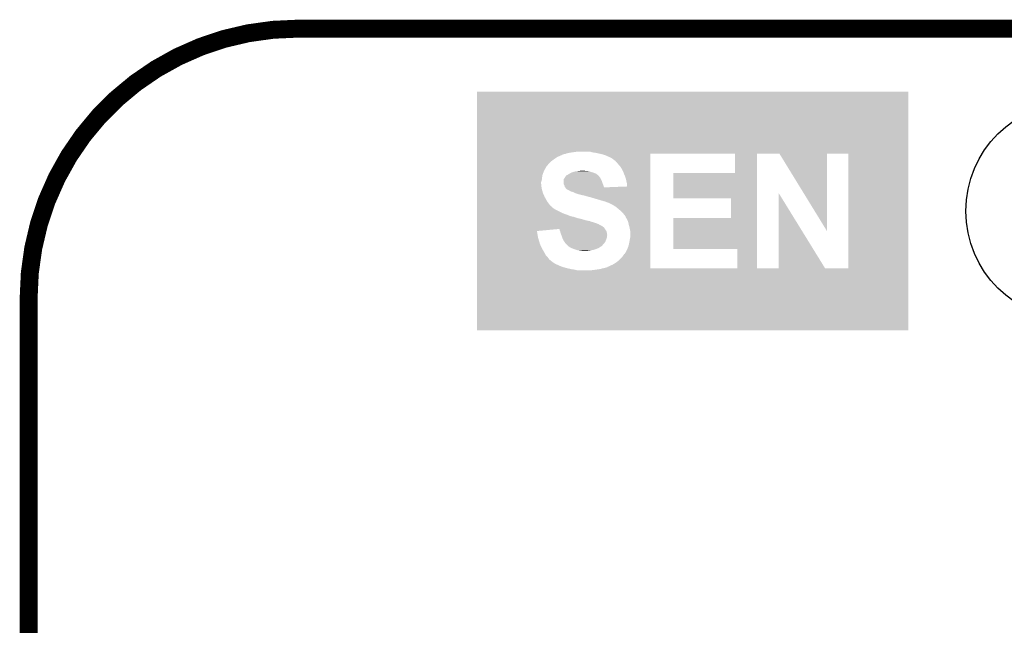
# Model space of a CAD drawing. Extents: x -0.05 to 0.95, y -0.15 to 1.54.
# Tile 31 of 44: x -0.05 to 0.28, y 1.34 to 1.54. Entities that reach past the tile are written whole.
import ezdxf

# ---------------------------------------------------------------- set-up
doc = ezdxf.new("R2010")
doc.units = 0
doc.layers.get('0').update_dxf_attribs({"linetype": 'CONTINUOUS'})
for name, color, linetype in [('HOD_CAP_2_CLICK_V101_GKO', 5, 'CONTINUOUS'), ('HOD_CAP_2_CLICK_V101_GTO', 14, 'CONTINUOUS'), ('HOD_CAP_2_CLICK_V101_GTS', 12, 'CONTINUOUS')]:
    doc.layers.add(name, color=color, linetype=linetype)

# ---------------------------------------------------------------- blocks, each defined once
blk = doc.blocks.new('ROUND_15')
blk.add_circle((0, 0), 0.0365)

msp = doc.modelspace()

# ---------------------------------------------------------------- linework, layer by layer
at = {"layer": 'HOD_CAP_2_CLICK_V101_GKO', "const_width": 0.006}
msp.add_lwpolyline([(0.04, 1.54, 0.414214), (-0.05, 1.45)], format="xyb", dxfattribs=at)
for points in [[(0.04, 1.54), (0.86, 1.54)], [(-0.05, -0.15), (-0.05, 1.45)]]:
    msp.add_lwpolyline(points, dxfattribs=at)
at = {"layer": 'HOD_CAP_2_CLICK_V101_GTO'}
for points in [[(0.1, 1.4989), (0.1, 1.5189), (0.2442, 1.4989), (0.2442, 1.5189)], [(0.1, 1.5189), (0.1, 1.5189), (0.2442, 1.5189), (0.1, 1.5189)], [(0.1, 1.4987), (0.1, 1.4989), (0.1324, 1.4987), (0.1338, 1.4989)], [(0.1, 1.4985), (0.1, 1.4987), (0.1311, 1.4985), (0.1324, 1.4987)], [(0.1, 1.4983), (0.1, 1.4985), (0.13, 1.4983), (0.1311, 1.4985)], [(0.1372, 1.4988), (0.1366, 1.4989), (0.2442, 1.4988), (0.2442, 1.4989)], [(0.1386, 1.4986), (0.1379, 1.4988), (0.2442, 1.4986), (0.2442, 1.4988)], [(0.1395, 1.4985), (0.1386, 1.4986), (0.2442, 1.4985), (0.2442, 1.4986)], [(0.14085, 1.4982), (0.1395, 1.4985), (0.2442, 1.4982), (0.2442, 1.4985)], [(0.1, 1.4981), (0.1, 1.4983), (0.1295, 1.4981), (0.13, 1.4983)], [(0.1, 1.498), (0.1, 1.4981), (0.129, 1.498), (0.1295, 1.4981)], [(0.1, 1.4978), (0.1, 1.498), (0.1284, 1.4978), (0.129, 1.498)], [(0.1, 1.4976), (0.1, 1.4978), (0.1282, 1.4976), (0.1284, 1.4978)], [(0.1, 1.4975), (0.1, 1.4976), (0.1279, 1.4975), (0.128, 1.4976)], [(0.1, 1.4976), (0.1, 1.4976), (0.128, 1.4976), (0.1282, 1.4976)], [(0.1, 1.497), (0.1, 1.4975), (0.1267, 1.497), (0.1278, 1.4975)], [(0.1, 1.4975), (0.1, 1.4975), (0.1278, 1.4975), (0.1279, 1.4975)], [(0.1, 1.4964), (0.1, 1.497), (0.1258, 1.4964), (0.1267, 1.497)], [(0.1, 1.4957), (0.1, 1.4964), (0.1249, 1.4957), (0.1258, 1.4964)], [(0.1, 1.4945), (0.1, 1.4957), (0.1237, 1.4945), (0.1249, 1.4957)], [(0.1413, 1.4981), (0.14085, 1.4982), (0.1579, 1.4981), (0.1579, 1.4982)], [(0.1421, 1.4979), (0.1413, 1.4981), (0.1579, 1.4979), (0.1579, 1.4981)], [(0.143, 1.4976), (0.1421, 1.4979), (0.1579, 1.4976), (0.1579, 1.4979)], [(0.1448, 1.4968), (0.143, 1.4976), (0.1579, 1.4968), (0.1579, 1.4976)], [(0.1455, 1.4963), (0.1448, 1.4968), (0.1579, 1.4963), (0.1579, 1.4968)], [(0.1463, 1.4957), (0.1455, 1.4963), (0.1579, 1.4957), (0.1579, 1.4963)], [(0.1464, 1.4955), (0.1463, 1.4957), (0.1579, 1.4955), (0.1579, 1.4957)], [(0.1466, 1.4954), (0.1464, 1.4955), (0.1579, 1.4954), (0.1579, 1.4955)], [(0.1468, 1.4951), (0.1466, 1.4954), (0.1579, 1.4951), (0.1579, 1.4954)], [(0.1863, 1.4917), (0.1863, 1.4982), (0.1936, 1.4917), (0.1936, 1.4982)], [(0.217, 1.4723), (0.2011, 1.4982), (0.217, 1.4723), (0.217, 1.4982)], [(0.2242, 1.4598), (0.2242, 1.4982), (0.2442, 1.4598), (0.2442, 1.4982)], [(0.1, 1.4941), (0.1, 1.4945), (0.1234, 1.4941), (0.1237, 1.4945)], [(0.1, 1.4938), (0.1, 1.4941), (0.1231, 1.4938), (0.1234, 1.4941)], [(0.1, 1.4937), (0.1, 1.4938), (0.1231, 1.4937), (0.1231, 1.4938)], [(0.1, 1.4927), (0.1, 1.4937), (0.1225, 1.4927), (0.1231, 1.4937)], [(0.1, 1.4917), (0.1, 1.4927), (0.1221, 1.4917), (0.1225, 1.4927)], [(0.1315, 1.4918), (0.1317, 1.4919), (0.139, 1.4918), (0.13865, 1.4919)], [(0.1317, 1.4919), (0.132, 1.492), (0.13865, 1.4919), (0.1383, 1.492)], [(0.132, 1.492), (0.1326, 1.4922), (0.1383, 1.492), (0.13777, 1.4922)], [(0.1326, 1.4922), (0.1334, 1.4923), (0.13777, 1.4922), (0.1375, 1.4923)], [(0.1334, 1.4923), (0.1342, 1.4924), (0.1375, 1.4923), (0.1365, 1.4924)], [(0.1342, 1.4924), (0.1348, 1.4925), (0.1365, 1.4924), (0.1353, 1.4925)], [(0.1471, 1.4948), (0.1468, 1.4951), (0.1579, 1.4948), (0.1579, 1.4951)], [(0.1474, 1.4944), (0.1471, 1.4948), (0.1579, 1.4944), (0.1579, 1.4948)], [(0.1478, 1.494), (0.1474, 1.4944), (0.1579, 1.494), (0.1579, 1.4944)], [(0.1481, 1.4935), (0.1478, 1.494), (0.1579, 1.4935), (0.1579, 1.494)], [(0.1485, 1.4929), (0.1481, 1.4935), (0.1579, 1.4929), (0.1579, 1.4935)], [(0.1488, 1.4923), (0.1485, 1.4929), (0.1579, 1.4923), (0.1579, 1.4929)], [(0.1491, 1.4915), (0.1488, 1.4923), (0.1579, 1.4915), (0.1579, 1.4923)], [(0.1, 1.4908), (0.1, 1.4917), (0.1218, 1.4908), (0.1221, 1.4917)], [(0.1, 1.4899), (0.1, 1.4908), (0.1217, 1.4899), (0.1218, 1.4908)], [(0.1, 1.4892), (0.1, 1.4899), (0.1216, 1.4892), (0.1217, 1.4899)], [(0.1, 1.4887), (0.1, 1.4892), (0.1214, 1.4887), (0.1216, 1.4892)], [(0.1, 1.4882), (0.1, 1.4887), (0.1214, 1.4882), (0.1214, 1.4887)], [(0.1289, 1.4892), (0.12892, 1.4893), (0.14164, 1.4892), (0.1416, 1.4893)], [(0.1289, 1.4885), (0.1289, 1.4892), (0.1419, 1.4885), (0.14164, 1.4892)], [(0.12892, 1.4893), (0.129, 1.4897), (0.1416, 1.4893), (0.1414, 1.4897)], [(0.129, 1.4897), (0.12915, 1.4899), (0.1414, 1.4897), (0.1413, 1.4899)], [(0.12915, 1.4899), (0.1293, 1.4901), (0.1413, 1.4899), (0.14116, 1.4901)], [(0.1293, 1.4901), (0.12963, 1.4906), (0.14116, 1.4901), (0.1408, 1.4906)], [(0.12963, 1.4906), (0.1297, 1.4907), (0.1408, 1.4906), (0.1407, 1.4907)], [(0.1297, 1.4907), (0.13, 1.491), (0.1407, 1.4907), (0.1404, 1.491)], [(0.1301, 1.491), (0.13042, 1.4912), (0.1404, 1.491), (0.1402, 1.4912)], [(0.13042, 1.4912), (0.13074, 1.4914), (0.1401, 1.4912), (0.1399, 1.4914)], [(0.13042, 1.4912), (0.13042, 1.4912), (0.1402, 1.4912), (0.1401, 1.4912)], [(0.13074, 1.4914), (0.1309, 1.4915), (0.1399, 1.4914), (0.1397, 1.4915)], [(0.1309, 1.4915), (0.1311, 1.4916), (0.1397, 1.4915), (0.1395, 1.4916)], [(0.1311, 1.4916), (0.1315, 1.4918), (0.1395, 1.4916), (0.139, 1.4918)], [(0.1494, 1.4908), (0.1491, 1.4915), (0.1579, 1.4908), (0.1579, 1.4915)], [(0.1497, 1.49), (0.1494, 1.4908), (0.1579, 1.49), (0.1579, 1.4908)], [(0.1501, 1.4882), (0.1497, 1.49), (0.1579, 1.4882), (0.1579, 1.49)], [(0.1656, 1.4832), (0.1656, 1.4917), (0.1936, 1.4832), (0.1936, 1.4917)], [(0.1, 1.4873), (0.1, 1.4882), (0.1215, 1.4873), (0.1214, 1.4882)], [(0.1, 1.4865), (0.1, 1.4873), (0.1216, 1.4865), (0.1215, 1.4873)], [(0.1, 1.4858), (0.1, 1.4865), (0.1218, 1.4858), (0.1216, 1.4865)], [(0.1, 1.485), (0.1, 1.4858), (0.122, 1.485), (0.1218, 1.4858)], [(0.1289, 1.4882), (0.1289, 1.4885), (0.142, 1.4882), (0.1419, 1.4885)], [(0.129, 1.4879), (0.1289, 1.4882), (0.1421, 1.4879), (0.142, 1.4882)], [(0.1292, 1.4875), (0.129, 1.4879), (0.14226, 1.4875), (0.1421, 1.4879)], [(0.12923, 1.4874), (0.1292, 1.4875), (0.1423, 1.4874), (0.14226, 1.4875)], [(0.1293, 1.4871), (0.12923, 1.4874), (0.14238, 1.4871), (0.1423, 1.4874)], [(0.12937, 1.487), (0.1293, 1.4871), (0.1424, 1.487), (0.14238, 1.4871)], [(0.12945, 1.4869), (0.12937, 1.487), (0.1424, 1.4869), (0.1424, 1.487)], [(0.1296, 1.4867), (0.12945, 1.4869), (0.1579, 1.4867), (0.1579, 1.4869)], [(0.13, 1.4863), (0.1296, 1.4867), (0.1579, 1.4863), (0.1579, 1.4867)], [(0.1303, 1.4861), (0.13, 1.4863), (0.1579, 1.4861), (0.1579, 1.4863)], [(0.1305, 1.486), (0.1303, 1.4861), (0.1579, 1.486), (0.1579, 1.4861)], [(0.1308, 1.4859), (0.1305, 1.486), (0.1579, 1.4859), (0.1579, 1.486)], [(0.131, 1.4857), (0.1308, 1.4859), (0.1579, 1.4857), (0.1579, 1.4859)], [(0.1314, 1.4855), (0.131, 1.4857), (0.1579, 1.4855), (0.1579, 1.4857)], [(0.1319, 1.4854), (0.1314, 1.4855), (0.1579, 1.4854), (0.1579, 1.4855)], [(0.1324, 1.4852), (0.1319, 1.4854), (0.1579, 1.4852), (0.1579, 1.4854)], [(0.1424, 1.4869), (0.1501, 1.4872), (0.1579, 1.4869), (0.1579, 1.4872)], [(0.1501, 1.4872), (0.1501, 1.4882), (0.1579, 1.4872), (0.1579, 1.4882)], [(0.1, 1.4837), (0.1, 1.485), (0.1226, 1.4837), (0.122, 1.485)], [(0.1, 1.4826), (0.1, 1.4837), (0.1232, 1.4826), (0.1226, 1.4837)], [(0.1, 1.4821), (0.1, 1.4826), (0.1235, 1.4821), (0.1232, 1.4826)], [(0.1, 1.4809), (0.1, 1.4821), (0.1244, 1.4809), (0.1235, 1.4821)], [(0.133, 1.4849), (0.1324, 1.4852), (0.1579, 1.4849), (0.1579, 1.4852)], [(0.1336, 1.4847), (0.133, 1.4849), (0.1579, 1.4847), (0.1579, 1.4849)], [(0.1352, 1.4843), (0.1336, 1.4847), (0.1579, 1.4843), (0.1579, 1.4847)], [(0.1361, 1.4841), (0.1352, 1.4843), (0.1579, 1.4841), (0.1579, 1.4843)], [(0.1371, 1.4838), (0.1361, 1.4841), (0.1579, 1.4838), (0.1579, 1.4841)], [(0.1374, 1.4837), (0.1371, 1.4838), (0.1579, 1.4837), (0.1579, 1.4838)], [(0.138, 1.4836), (0.1376, 1.4837), (0.1579, 1.4836), (0.1579, 1.4837)], [(0.1385, 1.4834), (0.138, 1.4836), (0.1579, 1.4834), (0.1579, 1.4836)], [(0.139, 1.4833), (0.1385, 1.4834), (0.1579, 1.4833), (0.1579, 1.4834)], [(0.1396, 1.4831), (0.139, 1.4833), (0.1579, 1.4831), (0.1579, 1.4833)], [(0.1403, 1.4829), (0.1396, 1.4831), (0.1579, 1.4829), (0.1579, 1.4831)], [(0.1416, 1.4825), (0.1403, 1.4829), (0.1579, 1.4825), (0.1579, 1.4829)], [(0.143, 1.4821), (0.1416, 1.4825), (0.1579, 1.4821), (0.1579, 1.4825)], [(0.1443, 1.4816), (0.143, 1.4821), (0.1579, 1.4816), (0.1579, 1.4821)], [(0.1849, 1.4767), (0.1849, 1.4832), (0.1936, 1.4767), (0.1936, 1.4832)], [(0.2008, 1.4598), (0.2008, 1.4851), (0.2164, 1.4598), (0.2008, 1.4851)], [(0.1, 1.4807), (0.1, 1.4809), (0.1246, 1.4807), (0.1244, 1.4809)], [(0.1, 1.4806), (0.1, 1.4807), (0.1248, 1.4806), (0.1246, 1.4807)], [(0.1, 1.4804), (0.1, 1.4806), (0.1249, 1.4804), (0.1248, 1.4806)], [(0.1, 1.48), (0.1, 1.4804), (0.1254, 1.48), (0.1249, 1.4804)], [(0.1, 1.4796), (0.1, 1.48), (0.126, 1.4796), (0.1254, 1.48)], [(0.1, 1.4792), (0.1, 1.4796), (0.1267, 1.4792), (0.126, 1.4796)], [(0.1, 1.4789), (0.1, 1.4792), (0.1274, 1.4789), (0.1267, 1.4792)], [(0.1, 1.4782), (0.1, 1.4789), (0.1288, 1.4782), (0.1274, 1.4789)], [(0.1449, 1.4813), (0.1443, 1.4816), (0.1579, 1.4813), (0.1579, 1.4816)], [(0.1454, 1.481), (0.1449, 1.4813), (0.1579, 1.481), (0.1579, 1.4813)], [(0.1455, 1.4809), (0.1455, 1.481), (0.1579, 1.4809), (0.1579, 1.481)], [(0.1459, 1.4807), (0.1455, 1.4809), (0.1579, 1.4807), (0.1579, 1.4809)], [(0.1464, 1.4804), (0.1459, 1.4807), (0.1579, 1.4804), (0.1579, 1.4807)], [(0.1476, 1.4794), (0.1464, 1.4804), (0.1579, 1.4794), (0.1579, 1.4804)], [(0.1484, 1.4787), (0.1476, 1.4794), (0.1579, 1.4787), (0.1579, 1.4794)], [(0.1491, 1.4779), (0.1484, 1.4787), (0.1579, 1.4779), (0.1579, 1.4787)], [(0.1, 1.4777), (0.1, 1.4782), (0.1302, 1.4777), (0.1288, 1.4782)], [(0.1, 1.4774), (0.1, 1.4777), (0.1309, 1.4774), (0.1302, 1.4777)], [(0.1, 1.4772), (0.1, 1.4774), (0.1315, 1.4772), (0.1309, 1.4774)], [(0.1, 1.4771), (0.1, 1.4772), (0.1322, 1.4771), (0.1315, 1.4772)], [(0.1, 1.4769), (0.1, 1.4771), (0.1327, 1.4769), (0.1322, 1.4771)], [(0.1, 1.4768), (0.1, 1.4769), (0.133, 1.4768), (0.1327, 1.4769)], [(0.1, 1.4767), (0.1, 1.4768), (0.1334, 1.4767), (0.133, 1.4768)], [(0.1, 1.4766), (0.1, 1.4767), (0.1336, 1.4766), (0.1334, 1.4767)], [(0.1, 1.4762), (0.1, 1.4766), (0.1353, 1.4762), (0.1337, 1.4766)], [(0.1, 1.4766), (0.1, 1.4766), (0.1337, 1.4766), (0.1336, 1.4766)], [(0.1, 1.4758), (0.1, 1.4762), (0.1367, 1.4758), (0.1353, 1.4762)], [(0.1, 1.4757), (0.1, 1.4758), (0.1373, 1.4757), (0.1367, 1.4758)], [(0.1, 1.4756), (0.1, 1.4757), (0.1378, 1.4756), (0.1373, 1.4757)], [(0.1, 1.4754), (0.1, 1.4756), (0.1382, 1.4754), (0.1378, 1.4756)], [(0.1, 1.4753), (0.1, 1.4754), (0.1386, 1.4753), (0.1382, 1.4754)], [(0.1497, 1.4771), (0.1491, 1.4779), (0.1579, 1.4771), (0.1579, 1.4779)], [(0.1497, 1.4769), (0.1497, 1.4771), (0.1579, 1.4769), (0.1579, 1.4771)], [(0.1499, 1.4766), (0.1497, 1.4769), (0.1579, 1.4766), (0.1579, 1.4769)], [(0.1502, 1.4761), (0.1499, 1.4766), (0.1579, 1.4761), (0.1579, 1.4766)], [(0.1505, 1.4754), (0.1502, 1.4761), (0.1579, 1.4754), (0.1579, 1.4761)], [(0.1507, 1.4745), (0.1505, 1.4754), (0.1579, 1.4745), (0.1579, 1.4754)], [(0.1656, 1.4663), (0.1656, 1.4767), (0.1936, 1.4663), (0.1936, 1.4767)], [(0.1, 1.4751), (0.1, 1.4753), (0.1392, 1.4751), (0.1386, 1.4753)], [(0.1, 1.475), (0.1, 1.4751), (0.1396, 1.475), (0.1392, 1.4751)], [(0.1, 1.4749), (0.1, 1.475), (0.1398, 1.4749), (0.1396, 1.475)], [(0.1, 1.4746), (0.1, 1.4749), (0.1406, 1.4746), (0.1399, 1.4749)], [(0.1, 1.4749), (0.1, 1.4749), (0.1399, 1.4749), (0.1398, 1.4749)], [(0.1, 1.4743), (0.1, 1.4746), (0.1411, 1.4743), (0.1406, 1.4746)], [(0.1, 1.4741), (0.1, 1.4743), (0.1416, 1.4741), (0.1411, 1.4743)], [(0.1, 1.4738), (0.1, 1.4741), (0.142, 1.4738), (0.1416, 1.4741)], [(0.1, 1.4736), (0.1, 1.4738), (0.1423, 1.4736), (0.142, 1.4738)], [(0.1, 1.4733), (0.1, 1.4736), (0.1426, 1.4733), (0.1423, 1.4736)], [(0.1, 1.4732), (0.1, 1.4733), (0.1426, 1.4732), (0.1426, 1.4733)], [(0.1, 1.473), (0.1, 1.4732), (0.14275, 1.473), (0.1426, 1.4732)], [(0.1, 1.4723), (0.1, 1.473), (0.12, 1.4723), (0.1275, 1.473)], [(0.1, 1.4711), (0.1, 1.4723), (0.1202, 1.4711), (0.12, 1.4723)], [(0.1275, 1.4729), (0.1275, 1.473), (0.14283, 1.4729), (0.14275, 1.473)], [(0.1276, 1.4728), (0.1275, 1.4729), (0.1429, 1.4728), (0.14283, 1.4729)], [(0.1276, 1.4726), (0.1276, 1.4728), (0.14303, 1.4726), (0.1429, 1.4728)], [(0.12765, 1.4725), (0.1276, 1.4726), (0.1431, 1.4725), (0.14303, 1.4726)], [(0.1277, 1.4724), (0.12765, 1.4725), (0.14315, 1.4724), (0.1431, 1.4725)], [(0.12779, 1.4721), (0.1277, 1.4724), (0.1433, 1.4721), (0.14315, 1.4724)], [(0.1279, 1.4717), (0.12779, 1.4721), (0.1434, 1.4717), (0.1433, 1.4721)], [(0.151, 1.4734), (0.1507, 1.4745), (0.1579, 1.4734), (0.1579, 1.4745)], [(0.1512, 1.4723), (0.151, 1.4734), (0.1579, 1.4723), (0.1579, 1.4734)], [(0.1512, 1.4701), (0.1512, 1.4723), (0.1579, 1.4701), (0.1579, 1.4723)], [(0.1, 1.47), (0.1, 1.4711), (0.1204, 1.47), (0.1202, 1.4711)], [(0.1, 1.468), (0.1, 1.47), (0.121, 1.468), (0.1204, 1.47)], [(0.12801, 1.4714), (0.1279, 1.4717), (0.1434, 1.4714), (0.1434, 1.4717)], [(0.12812, 1.4711), (0.12801, 1.4714), (0.1435, 1.4711), (0.1434, 1.4714)], [(0.1282, 1.4709), (0.12812, 1.4711), (0.1435, 1.4709), (0.1435, 1.4711)], [(0.12847, 1.4701), (0.1282, 1.4709), (0.1434, 1.4701), (0.1435, 1.4709)], [(0.1285, 1.47), (0.12847, 1.4701), (0.14337, 1.47), (0.1434, 1.4701)], [(0.12875, 1.4695), (0.1285, 1.47), (0.1432, 1.4695), (0.14337, 1.47)], [(0.129, 1.469), (0.12875, 1.4695), (0.14299, 1.469), (0.1432, 1.4695)], [(0.12913, 1.4688), (0.129, 1.469), (0.1429, 1.4688), (0.14299, 1.469)], [(0.1295, 1.4682), (0.12913, 1.4688), (0.1425, 1.4682), (0.1429, 1.4688)], [(0.1508, 1.468), (0.151, 1.469), (0.1579, 1.468), (0.1579, 1.469)], [(0.151, 1.469), (0.1511, 1.4697), (0.1579, 1.469), (0.1579, 1.4697)], [(0.1511, 1.4697), (0.1512, 1.4701), (0.1579, 1.4697), (0.1579, 1.4701)], [(0.1, 1.4671), (0.1, 1.468), (0.1214, 1.4671), (0.121, 1.468)], [(0.1, 1.4663), (0.1, 1.4671), (0.1218, 1.4663), (0.1214, 1.4671)], [(0.1, 1.4649), (0.1, 1.4663), (0.1226, 1.4649), (0.1218, 1.4663)], [(0.1299, 1.4678), (0.1295, 1.4682), (0.1421, 1.4678), (0.1425, 1.4682)], [(0.1302, 1.4675), (0.1299, 1.4678), (0.1419, 1.4675), (0.1421, 1.4678)], [(0.1304, 1.4673), (0.1302, 1.4675), (0.1417, 1.4673), (0.1419, 1.4675)], [(0.13055, 1.4672), (0.1304, 1.4673), (0.1416, 1.4672), (0.1417, 1.4673)], [(0.1307, 1.4671), (0.13055, 1.4672), (0.14136, 1.4671), (0.1415, 1.4672)], [(0.13055, 1.4672), (0.13055, 1.4672), (0.1415, 1.4672), (0.1416, 1.4672)], [(0.1311, 1.4668), (0.1307, 1.4671), (0.14094, 1.4668), (0.14136, 1.4671)], [(0.13133, 1.4667), (0.1311, 1.4668), (0.1408, 1.4667), (0.14094, 1.4668)], [(0.1318, 1.4665), (0.13133, 1.4667), (0.14035, 1.4665), (0.1408, 1.4667)], [(0.13233, 1.4663), (0.1318, 1.4665), (0.1399, 1.4663), (0.14035, 1.4665)], [(0.1326, 1.4662), (0.13233, 1.4663), (0.13957, 1.4662), (0.1399, 1.4663)], [(0.1332, 1.466), (0.1326, 1.4662), (0.1389, 1.466), (0.13957, 1.4662)], [(0.1335, 1.4659), (0.1332, 1.466), (0.13845, 1.4659), (0.1389, 1.466)], [(0.1341, 1.4658), (0.1335, 1.4659), (0.138, 1.4658), (0.13845, 1.4659)], [(0.1347, 1.4657), (0.1341, 1.4658), (0.1372, 1.4657), (0.138, 1.4658)], [(0.1359, 1.4656), (0.1347, 1.4657), (0.1365, 1.4656), (0.1372, 1.4657)], [(0.1494, 1.4647), (0.15, 1.4658), (0.1579, 1.4647), (0.1579, 1.4658)], [(0.15, 1.4658), (0.1505, 1.4669), (0.1579, 1.4658), (0.1579, 1.4669)], [(0.1505, 1.4669), (0.1508, 1.468), (0.1579, 1.4669), (0.1579, 1.468)], [(0.187, 1.4598), (0.187, 1.4663), (0.1936, 1.4598), (0.1936, 1.4663)], [(0.1, 1.4643), (0.1, 1.4649), (0.1229, 1.4643), (0.1226, 1.4649)], [(0.1, 1.4638), (0.1, 1.4643), (0.1233, 1.4638), (0.1229, 1.4643)], [(0.1, 1.4634), (0.1, 1.4638), (0.1237, 1.4634), (0.1233, 1.4638)], [(0.1, 1.463), (0.1, 1.4634), (0.124, 1.463), (0.1237, 1.4634)], [(0.1, 1.4627), (0.1, 1.463), (0.1242, 1.4627), (0.124, 1.463)], [(0.1, 1.4625), (0.1, 1.4627), (0.1246, 1.4625), (0.1242, 1.4627)], [(0.1, 1.4624), (0.1, 1.4625), (0.1246, 1.4624), (0.1246, 1.4625)], [(0.1, 1.4618), (0.1, 1.4624), (0.1254, 1.4618), (0.1246, 1.4624)], [(0.1464, 1.4617), (0.1473, 1.4624), (0.1579, 1.4617), (0.1579, 1.4624)], [(0.1473, 1.4624), (0.1486, 1.4637), (0.1579, 1.4624), (0.1579, 1.4637)], [(0.1486, 1.4637), (0.1492, 1.4646), (0.1579, 1.4637), (0.1579, 1.4646)], [(0.1492, 1.4646), (0.1494, 1.4647), (0.1579, 1.4646), (0.1579, 1.4647)], [(0.1, 1.4613), (0.1, 1.4618), (0.1262, 1.4613), (0.1254, 1.4618)], [(0.1, 1.4605), (0.1, 1.4613), (0.128, 1.4605), (0.1262, 1.4613)], [(0.1, 1.4602), (0.1, 1.4605), (0.1289, 1.4602), (0.128, 1.4605)], [(0.1, 1.4599), (0.1, 1.4602), (0.1299, 1.4599), (0.1289, 1.4602)], [(0.1, 1.4595), (0.1, 1.4599), (0.1317, 1.4595), (0.1299, 1.4599)], [(0.1, 1.4594), (0.1, 1.4595), (0.1325, 1.4594), (0.1317, 1.4595)], [(0.1, 1.4592), (0.1, 1.4594), (0.1333, 1.4592), (0.1325, 1.4594)], [(0.1, 1.4591), (0.1, 1.4592), (0.1346, 1.4591), (0.134, 1.4592)], [(0.1, 1.4391), (0.1, 1.4591), (0.2442, 1.4391), (0.2442, 1.4591)], [(0.1376, 1.4591), (0.1392, 1.4593), (0.2442, 1.4591), (0.2442, 1.4593)], [(0.1392, 1.4593), (0.1413, 1.4596), (0.2442, 1.4593), (0.2442, 1.4596)], [(0.1413, 1.4596), (0.1419, 1.4598), (0.2442, 1.4596), (0.2442, 1.4598)], [(0.1419, 1.4598), (0.1424, 1.4599), (0.1579, 1.4598), (0.1579, 1.4599)], [(0.1419, 1.4598), (0.1419, 1.4598), (0.187, 1.4598), (0.1579, 1.4598)], [(0.1424, 1.4599), (0.1432, 1.4601), (0.1579, 1.4599), (0.1579, 1.4601)], [(0.1432, 1.4601), (0.1435, 1.4602), (0.1579, 1.4601), (0.1579, 1.4602)], [(0.1435, 1.4602), (0.1438, 1.4604), (0.1579, 1.4602), (0.1579, 1.4604)], [(0.144, 1.4604), (0.1441, 1.4605), (0.1579, 1.4604), (0.1579, 1.4605)], [(0.1441, 1.4605), (0.1454, 1.4611), (0.1579, 1.4605), (0.1579, 1.4611)], [(0.1454, 1.4611), (0.1464, 1.4617), (0.1579, 1.4611), (0.1579, 1.4617)], [(0.187, 1.4598), (0.187, 1.4598), (0.2008, 1.4598), (0.1936, 1.4598)], [(0.2008, 1.4598), (0.2008, 1.4598), (0.2242, 1.4598), (0.2164, 1.4598)]]:
    msp.add_solid(points, dxfattribs=at)

# ---------------------------------------------------------------- block references
at = {"layer": 'HOD_CAP_2_CLICK_V101_GTS'}
msp.add_blockref('ROUND_15', (0.3, 1.479), dxfattribs=at)

doc.saveas('drawing.dxf')
